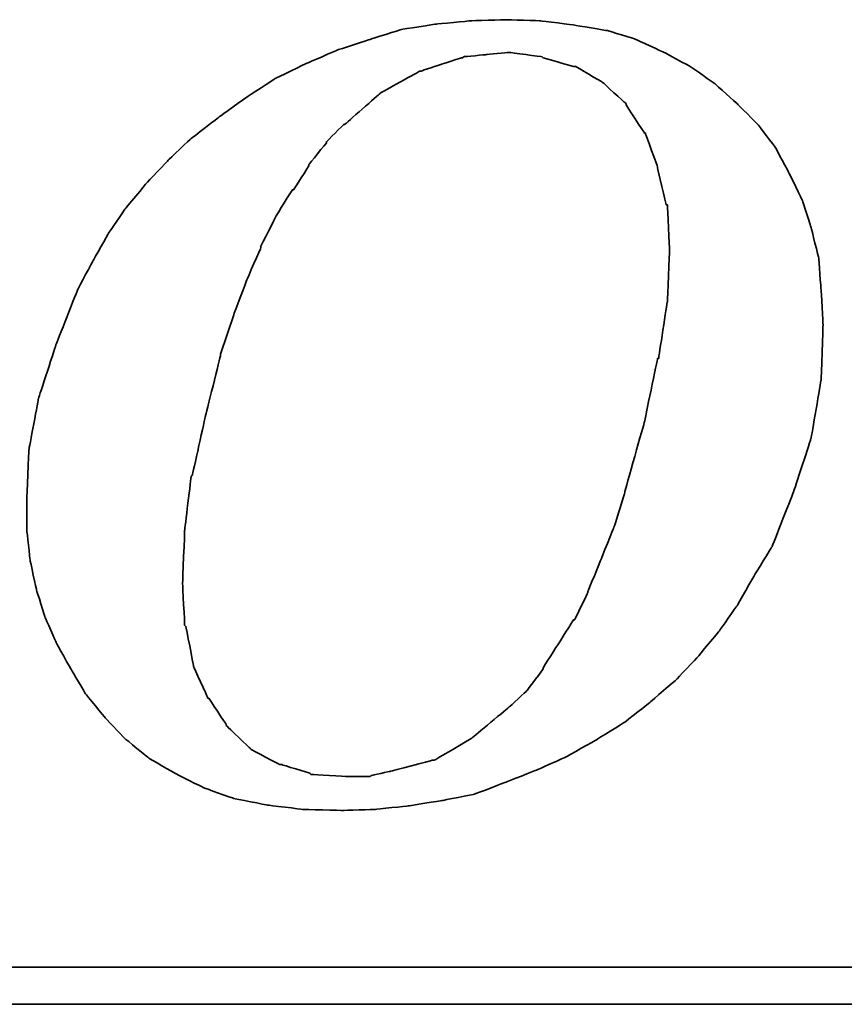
# Model space of a CAD drawing. Header units: millimetres. Extents: x 51 to 427, y -43 to 91.
# Tile 43 of 50: x 317.06 to 319.9, y -5.55 to -2.16. Entities that reach past the tile are written whole.
import ezdxf

# ---------------------------------------------------------------- set-up
doc = ezdxf.new("R2010")
doc.units = ezdxf.units.MM
doc.header["$LTSCALE"] = 0.15
doc.layers.add('DIM', color=4, linetype='CONTINUOUS')
doc.layers.add('layer 1', color=7, linetype='CONTINUOUS')

# ---------------------------------------------------------------- blocks, each defined once
blk = doc.blocks.new('TBI MOTION logo(完整正式版)')
at = {"layer": 'layer 1', "color": 22, "lineweight": 35}
for points, knots in [([(35.79625, -6.98375), (35.79625, -6.98375), (36.23125, -7.43875), (36.23125, -7.43875), (36.23125, -7.43875), (36.23125, -7.43875), (36.75625, -7.87125), (36.75625, -7.87125), (36.75625, -7.87125), (36.75625, -7.87125), (37.33125, -8.20375), (37.33125, -8.20375), (37.33125, -8.20375), (37.33125, -8.20375), (37.95625, -8.51875), (37.95625, -8.51875), (37.95625, -8.51875), (37.95625, -8.51875), (38.62625, -8.75875), (38.62625, -8.75875), (38.62625, -8.75875), (38.62625, -8.75875), (39.37125, -8.90375), (39.37125, -8.90375), (39.37125, -8.90375), (39.37125, -8.90375), (40.14125, -8.99875), (40.14125, -8.99875), (40.14125, -8.99875), (40.14125, -8.99875), (41.02625, -9.02375), (41.02625, -9.02375), (41.02625, -9.02375), (41.02625, -9.02375), (41.74625, -8.99875), (41.74625, -8.99875), (41.74625, -8.99875), (41.74625, -8.99875), (42.46625, -8.92375), (42.46625, -8.92375), (42.46625, -8.92375), (42.46625, -8.92375), (43.21125, -8.80625), (43.21125, -8.80625), (43.21125, -8.80625), (43.21125, -8.80625), (43.93125, -8.66375), (43.93125, -8.66375), (43.93125, -8.66375), (43.93125, -8.66375), (44.62625, -8.39875), (44.62625, -8.39875), (44.62625, -8.39875), (44.62625, -8.39875), (45.29625, -8.13375), (45.29625, -8.13375), (45.29625, -8.13375), (45.29625, -8.13375), (45.94625, -7.84375), (45.94625, -7.84375), (45.94625, -7.84375), (45.94625, -7.84375), (46.61625, -7.46375), (46.61625, -7.46375), (46.61625, -7.46375), (46.61625, -7.46375), (47.24125, -7.07875), (47.24125, -7.07875), (47.24125, -7.07875), (47.24125, -7.07875), (47.81625, -6.62375), (47.81625, -6.62375), (47.81625, -6.62375), (47.81625, -6.62375), (48.36875, -6.14375), (48.36875, -6.14375), (48.36875, -6.14375), (48.36875, -6.14375), (48.84625, -5.64125), (48.84625, -5.64125), (48.84625, -5.64125), (48.84625, -5.64125), (49.32625, -5.06375), (49.32625, -5.06375), (49.32625, -5.06375), (49.32625, -5.06375), (49.71125, -4.51374), (49.71125, -4.51374), (49.71125, -4.51374), (49.71125, -4.51374), (50.09625, -3.83874), (50.09625, -3.83874), (50.09625, -3.83874), (50.09625, -3.83874), (50.48125, -3.21374), (50.48125, -3.21374), (50.48125, -3.21374), (50.48125, -3.21374), (50.96125, -1.99125), (50.96125, -1.99125), (50.96125, -1.99125), (50.96125, -1.99125), (51.34375, -0.81875), (51.34375, -0.81875), (51.34375, -0.81875), (51.34375, -0.81875), (51.56125, 0.45624), (51.56125, 0.45624), (51.56125, 0.45624), (51.56125, 0.45624), (51.60625, 1.67624), (51.60625, 1.67624), (51.60625, 1.67624), (51.60625, 1.67624), (51.56125, 2.44625), (51.56125, 2.44625), (51.56125, 2.44625), (51.56125, 2.44625), (51.51125, 3.14125), (51.51125, 3.14125), (51.51125, 3.14125), (51.51125, 3.14125), (51.34375, 3.81125), (51.34375, 3.81125), (51.34375, 3.81125), (51.34375, 3.81125), (51.15125, 4.41125), (51.15125, 4.41125), (51.15125, 4.41125), (51.15125, 4.41125), (50.86125, 5.01125), (50.86125, 5.01125), (50.86125, 5.01125), (50.86125, 5.01125), (50.55125, 5.58875), (50.55125, 5.58875), (50.55125, 5.58875), (50.55125, 5.58875), (50.16625, 6.09125), (50.16625, 6.09125), (50.16625, 6.09125), (50.16625, 6.09125), (49.71125, 6.54875), (49.71125, 6.54875), (49.71125, 6.54875), (49.71125, 6.54875), (49.23125, 6.98125), (49.23125, 6.98125), (49.23125, 6.98125), (49.23125, 6.98125), (48.67875, 7.36625), (48.67875, 7.36625), (48.67875, 7.36625), (48.67875, 7.36625), (48.10375, 7.67625), (48.10375, 7.67625), (48.10375, 7.67625), (48.10375, 7.67625), (47.48125, 7.96375), (47.48125, 7.96375), (47.48125, 7.96375), (47.48125, 7.96375), (46.85625, 8.15625), (46.85625, 8.15625), (46.85625, 8.15625), (46.85625, 8.15625), (46.13625, 8.27624), (46.13625, 8.27624), (46.13625, 8.27624), (46.13625, 8.27624), (45.39125, 8.37125), (45.39125, 8.37125), (45.39125, 8.37125), (45.39125, 8.37125), (44.62625, 8.39624), (44.62625, 8.39624), (44.62625, 8.39624), (44.62625, 8.39624), (43.83625, 8.37125), (43.83625, 8.37125), (43.83625, 8.37125), (43.83625, 8.37125), (43.09125, 8.30125), (43.09125, 8.30125), (43.09125, 8.30125), (43.09125, 8.30125), (42.32125, 8.18125), (42.32125, 8.18125), (42.32125, 8.18125), (42.32125, 8.18125), (41.62875, 7.96375), (41.62875, 7.96375), (41.62875, 7.96375), (41.62875, 7.96375), (40.90625, 7.72625), (40.90625, 7.72625), (40.90625, 7.72625), (40.90625, 7.72625), (40.23624, 7.43625), (40.23624, 7.43625), (40.23624, 7.43625), (40.23624, 7.43625), (39.54124, 7.10125), (39.54124, 7.10125), (39.54124, 7.10125), (39.54124, 7.10125), (38.91625, 6.69125), (38.91625, 6.69125), (38.91625, 6.69125), (38.91625, 6.69125), (38.31625, 6.26125), (38.31625, 6.26125), (38.31625, 6.26125), (38.31625, 6.26125), (37.69125, 5.78125), (37.69125, 5.78125), (37.69125, 5.78125), (37.69125, 5.78125), (37.18625, 5.30125), (37.18625, 5.30125), (37.18625, 5.30125), (37.18625, 5.30125), (36.70625, 4.79624), (36.70625, 4.79624), (36.70625, 4.79624), (36.70625, 4.79624), (36.23125, 4.22125), (36.23125, 4.22125), (36.23125, 4.22125), (36.23125, 4.22125), (35.87124, 3.69375), (35.87124, 3.69375), (35.87124, 3.69375), (35.87124, 3.69375), (35.53125, 3.09125), (35.53125, 3.09125), (35.53125, 3.09125), (35.53125, 3.09125), (35.19875, 2.47125), (35.19875, 2.47125), (35.19875, 2.47125), (35.19875, 2.47125), (34.71625, 1.24625), (34.71625, 1.24625), (34.71625, 1.24625), (34.71625, 1.24625), (34.33125, 0.06874), (34.33125, 0.06874), (34.33125, 0.06874), (34.33125, 0.06874), (34.11625, -1.07875), (34.11625, -1.07875), (34.11625, -1.07875), (34.11625, -1.07875), (34.07125, -2.15875), (34.07125, -2.15875), (34.07125, -2.15875), (34.07125, -2.15875), (34.07125, -2.85375), (34.07125, -2.85375), (34.07125, -2.85375), (34.07125, -2.85375), (34.14125, -3.50375), (34.14125, -3.50375), (34.14125, -3.50375), (34.14125, -3.50375), (34.28625, -4.17375), (34.28625, -4.17375), (34.28625, -4.17375), (34.28625, -4.17375), (34.47625, -4.77624), (34.47625, -4.77624), (34.47625, -4.77624), (34.47625, -4.77624), (34.71625, -5.32625), (34.71625, -5.32625), (34.71625, -5.32625), (34.71625, -5.32625), (35.05375, -5.92875), (35.05375, -5.92875), (35.05375, -5.92875), (35.05375, -5.92875), (35.36375, -6.45375), (35.36375, -6.45375), (35.36375, -6.45375), (35.36375, -6.45375), (35.79625, -6.98375), (35.79625, -6.98375)], [0, 0, 0, 0, 0.01388889, 0.01388889, 0.01388889, 0.0138889, 0.02777778, 0.02777778, 0.02777778, 0.02777779, 0.04166667, 0.04166667, 0.04166667, 0.04166668, 0.05555556, 0.05555556, 0.05555556, 0.05555557, 0.06944444, 0.06944444, 0.06944444, 0.06944445, 0.08333333, 0.08333333, 0.08333333, 0.08333334, 0.09722222, 0.09722222, 0.09722222, 0.09722223, 0.11111111, 0.11111111, 0.11111111, 0.11111112, 0.125, 0.125, 0.125, 0.12500001, 0.13888889, 0.13888889, 0.13888889, 0.1388889, 0.15277778, 0.15277778, 0.15277778, 0.15277779, 0.16666667, 0.16666667, 0.16666667, 0.16666668, 0.18055556, 0.18055556, 0.18055556, 0.18055557, 0.19444444, 0.19444444, 0.19444444, 0.19444445, 0.20833333, 0.20833333, 0.20833333, 0.20833334, 0.22222222, 0.22222222, 0.22222222, 0.22222223, 0.23611111, 0.23611111, 0.23611111, 0.23611112, 0.25, 0.25, 0.25, 0.25000001, 0.26388889, 0.26388889, 0.26388889, 0.2638889, 0.27777778, 0.27777778, 0.27777778, 0.27777779, 0.29166667, 0.29166667, 0.29166667, 0.29166668, 0.30555556, 0.30555556, 0.30555556, 0.30555557, 0.31944444, 0.31944444, 0.31944444, 0.31944445, 0.33333333, 0.33333333, 0.33333333, 0.33333334, 0.34722222, 0.34722222, 0.34722222, 0.34722223, 0.36111111, 0.36111111, 0.36111111, 0.36111112, 0.375, 0.375, 0.375, 0.37500001, 0.38888889, 0.38888889, 0.38888889, 0.3888889, 0.40277778, 0.40277778, 0.40277778, 0.40277779, 0.41666667, 0.41666667, 0.41666667, 0.41666668, 0.43055556, 0.43055556, 0.43055556, 0.43055557, 0.44444444, 0.44444444, 0.44444444, 0.44444445, 0.45833333, 0.45833333, 0.45833333, 0.45833334, 0.47222222, 0.47222222, 0.47222222, 0.47222223, 0.48611111, 0.48611111, 0.48611111, 0.48611112, 0.5, 0.5, 0.5, 0.50000001, 0.51388889, 0.51388889, 0.51388889, 0.5138889, 0.52777778, 0.52777778, 0.52777778, 0.52777779, 0.54166667, 0.54166667, 0.54166667, 0.54166668, 0.55555556, 0.55555556, 0.55555556, 0.55555557, 0.56944444, 0.56944444, 0.56944444, 0.56944445, 0.58333333, 0.58333333, 0.58333333, 0.58333334, 0.59722222, 0.59722222, 0.59722222, 0.59722223, 0.61111111, 0.61111111, 0.61111111, 0.61111112, 0.625, 0.625, 0.625, 0.62500001, 0.63888889, 0.63888889, 0.63888889, 0.6388889, 0.65277778, 0.65277778, 0.65277778, 0.65277779, 0.66666667, 0.66666667, 0.66666667, 0.66666668, 0.68055556, 0.68055556, 0.68055556, 0.68055557, 0.69444444, 0.69444444, 0.69444444, 0.69444445, 0.70833333, 0.70833333, 0.70833333, 0.70833334, 0.72222222, 0.72222222, 0.72222222, 0.72222223, 0.73611111, 0.73611111, 0.73611111, 0.73611112, 0.75, 0.75, 0.75, 0.75000001, 0.76388889, 0.76388889, 0.76388889, 0.7638889, 0.77777778, 0.77777778, 0.77777778, 0.77777779, 0.79166667, 0.79166667, 0.79166667, 0.79166668, 0.80555556, 0.80555556, 0.80555556, 0.80555557, 0.81944444, 0.81944444, 0.81944444, 0.81944445, 0.83333333, 0.83333333, 0.83333333, 0.83333334, 0.84722222, 0.84722222, 0.84722222, 0.84722223, 0.86111111, 0.86111111, 0.86111111, 0.86111112, 0.875, 0.875, 0.875, 0.87500001, 0.88888889, 0.88888889, 0.88888889, 0.8888889, 0.90277778, 0.90277778, 0.90277778, 0.90277779, 0.91666667, 0.91666667, 0.91666667, 0.91666668, 0.93055556, 0.93055556, 0.93055556, 0.93055557, 0.94444444, 0.94444444, 0.94444444, 0.94444445, 0.95833333, 0.95833333, 0.95833333, 0.95833334, 0.97222222, 0.97222222, 0.97222222, 0.97222223, 0.98611111, 0.98611111, 0.98611111, 0.98611112, 1, 1, 1, 1]), ([(38.33875, 1.03124), (38.33875, 1.03124), (38.62625, 1.89625), (38.62625, 1.89625), (38.62625, 1.89625), (38.62625, 1.89625), (38.91625, 2.66375), (38.91625, 2.66375), (38.91625, 2.66375), (38.91625, 2.66375), (39.22625, 3.38125), (39.22625, 3.38125), (39.22625, 3.38125), (39.22625, 3.38125), (39.22625, 3.40624), (39.22625, 3.40624), (39.22625, 3.40624), (39.22625, 3.40624), (39.56124, 4.07624), (39.56124, 4.07624), (39.56124, 4.07624), (39.56124, 4.07624), (39.92125, 4.65125), (39.92125, 4.65125), (39.92125, 4.65125), (39.92125, 4.65125), (39.94625, 4.65125), (39.94625, 4.65125), (39.94625, 4.65125), (39.94625, 4.65125), (40.28125, 5.17875), (40.28125, 5.17875), (40.28125, 5.17875), (40.28125, 5.17875), (40.28125, 5.20375), (40.28125, 5.20375), (40.28125, 5.20375), (40.28125, 5.20375), (40.66875, 5.68625), (40.66875, 5.68625), (40.66875, 5.68625), (40.66875, 5.68625), (40.66875, 5.70625), (40.66875, 5.70625), (40.66875, 5.70625), (40.66875, 5.70625), (41.05124, 6.09125), (41.05124, 6.09125), (41.05124, 6.09125), (41.05124, 6.09125), (41.07625, 6.09125), (41.07625, 6.09125), (41.07625, 6.09125), (41.07625, 6.09125), (41.84125, 6.76625), (41.84125, 6.76625), (41.84125, 6.76625), (41.84125, 6.76625), (41.86625, 6.78625), (41.86625, 6.78625), (41.86625, 6.78625), (41.86625, 6.78625), (42.73125, 7.26624), (42.73125, 7.26624), (42.73125, 7.26624), (42.73125, 7.26624), (42.75625, 7.26624), (42.75625, 7.26624), (42.75625, 7.26624), (42.75625, 7.26624), (43.18625, 7.41125), (43.18625, 7.41125), (43.18625, 7.41125), (43.18625, 7.41125), (43.64125, 7.55625), (43.64125, 7.55625), (43.64125, 7.55625), (43.64125, 7.55625), (43.66625, 7.55625), (43.66625, 7.55625), (43.66625, 7.55625), (43.66625, 7.55625), (43.69125, 7.58124), (43.69125, 7.58124), (43.69125, 7.58124), (43.69125, 7.58124), (44.19125, 7.62625), (44.19125, 7.62625), (44.19125, 7.62625), (44.19125, 7.62625), (44.67125, 7.67625), (44.67125, 7.67625), (44.67125, 7.67625), (44.67125, 7.67625), (44.69625, 7.67625), (44.69625, 7.67625), (44.69625, 7.67625), (44.69625, 7.67625), (45.41875, 7.58124), (45.41875, 7.58124), (45.41875, 7.58124), (45.41875, 7.58124), (45.44125, 7.55625), (45.44125, 7.55625), (45.44125, 7.55625), (45.44125, 7.55625), (46.11125, 7.36625), (46.11125, 7.36625), (46.11125, 7.36625), (46.11125, 7.36625), (46.13625, 7.36625), (46.13625, 7.36625), (46.13625, 7.36625), (46.13625, 7.36625), (46.15875, 7.36625), (46.15875, 7.36625), (46.15875, 7.36625), (46.15875, 7.36625), (46.73625, 7.02624), (46.73625, 7.02624), (46.73625, 7.02624), (46.73625, 7.02624), (46.76125, 7.00624), (46.76125, 7.00624), (46.76125, 7.00624), (46.76125, 7.00624), (47.24125, 6.57124), (47.24125, 6.57124), (47.24125, 6.57124), (47.24125, 6.57124), (47.26625, 6.54875), (47.26625, 6.54875), (47.26625, 6.54875), (47.26625, 6.54875), (47.26625, 6.52375), (47.26625, 6.52375), (47.26625, 6.52375), (47.26625, 6.52375), (47.67375, 5.89875), (47.67375, 5.89875), (47.67375, 5.89875), (47.67375, 5.89875), (47.69625, 5.89875), (47.69625, 5.89875), (47.69625, 5.89875), (47.69625, 5.89875), (47.69625, 5.87625), (47.69625, 5.87625), (47.69625, 5.87625), (47.69625, 5.87625), (47.96125, 5.15625), (47.96125, 5.15625), (47.96125, 5.15625), (47.96125, 5.15625), (47.96125, 5.13125), (47.96125, 5.13125), (47.96125, 5.13125), (47.96125, 5.13125), (48.15125, 4.31875), (48.15125, 4.31875), (48.15125, 4.31875), (48.15125, 4.31875), (48.17625, 4.31875), (48.17625, 4.31875), (48.17625, 4.31875), (48.17625, 4.31875), (48.17625, 4.29125), (48.17625, 4.29125), (48.17625, 4.29125), (48.17625, 4.29125), (48.22625, 3.33125), (48.22625, 3.33125), (48.22625, 3.33125), (48.22625, 3.33125), (48.22625, 3.30875), (48.22625, 3.30875), (48.22625, 3.30875), (48.22625, 3.30875), (48.17625, 2.20624), (48.17625, 2.20624), (48.17625, 2.20624), (48.17625, 2.20624), (48.17625, 2.18124), (48.17625, 2.18124), (48.17625, 2.18124), (48.17625, 2.18124), (47.98375, 0.93624), (47.98375, 0.93624), (47.98375, 0.93624), (47.98375, 0.93624), (47.96125, 0.93624), (47.96125, 0.93624), (47.96125, 0.93624), (47.96125, 0.93624), (47.67375, -0.45874), (47.67375, -0.45874), (47.67375, -0.45874), (47.67375, -0.45874), (47.24125, -1.99125), (47.24125, -1.99125), (47.24125, -1.99125), (47.24125, -1.99125), (47.24125, -2.01874), (47.24125, -2.01874), (47.24125, -2.01874), (47.24125, -2.01874), (47.00125, -2.78375), (47.00125, -2.78375), (47.00125, -2.78375), (47.00125, -2.78375), (46.71125, -3.50375), (46.71125, -3.50375), (46.71125, -3.50375), (46.71125, -3.50375), (46.42625, -4.19875), (46.42625, -4.19875), (46.42625, -4.19875), (46.42625, -4.19875), (46.42625, -4.22375), (46.42625, -4.22375), (46.42625, -4.22375), (46.42625, -4.22375), (46.13625, -4.82374), (46.13625, -4.82374), (46.13625, -4.82374), (46.13625, -4.82374), (46.11125, -4.82374), (46.11125, -4.82374), (46.11125, -4.82374), (46.11125, -4.82374), (45.77625, -5.35125), (45.77625, -5.35125), (45.77625, -5.35125), (45.77625, -5.35125), (45.44125, -5.87875), (45.44125, -5.87875), (45.44125, -5.87875), (45.44125, -5.87875), (45.44125, -5.90375), (45.44125, -5.90375), (45.44125, -5.90375), (45.44125, -5.90375), (45.10625, -6.35875), (45.10625, -6.35875), (45.10625, -6.35875), (45.10625, -6.35875), (45.08125, -6.38375), (45.08125, -6.38375), (45.08125, -6.38375), (45.08125, -6.38375), (44.69625, -6.74375), (44.69625, -6.74375), (44.69625, -6.74375), (44.69625, -6.74375), (43.88375, -7.41625), (43.88375, -7.41625), (43.88375, -7.41625), (43.88375, -7.41625), (43.85625, -7.43875), (43.85625, -7.43875), (43.85625, -7.43875), (43.85625, -7.43875), (43.04125, -7.91875), (43.04125, -7.91875), (43.04125, -7.91875), (43.04125, -7.91875), (43.01625, -7.91875), (43.01625, -7.91875), (43.01625, -7.91875), (43.01625, -7.91875), (42.99625, -7.91875), (42.99625, -7.91875), (42.99625, -7.91875), (42.99625, -7.91875), (42.08125, -8.15875), (42.08125, -8.15875), (42.08125, -8.15875), (42.08125, -8.15875), (41.65125, -8.25625), (41.65125, -8.25625), (41.65125, -8.25625), (41.65125, -8.25625), (41.62875, -8.27875), (41.62875, -8.27875), (41.62875, -8.27875), (41.62875, -8.27875), (41.60125, -8.27875), (41.60125, -8.27875), (41.60125, -8.27875), (41.60125, -8.27875), (41.12125, -8.27875), (41.12125, -8.27875), (41.12125, -8.27875), (41.12125, -8.27875), (40.35624, -8.23125), (40.35624, -8.23125), (40.35624, -8.23125), (40.35624, -8.23125), (40.33125, -8.23125), (40.33125, -8.23125), (40.33125, -8.23125), (40.33125, -8.23125), (40.30625, -8.20375), (40.30625, -8.20375), (40.30625, -8.20375), (40.30625, -8.20375), (39.68375, -8.01375), (39.68375, -8.01375), (39.68375, -8.01375), (39.68375, -8.01375), (39.66124, -8.01375), (39.66124, -8.01375), (39.66124, -8.01375), (39.66124, -8.01375), (39.63625, -8.01375), (39.63625, -8.01375), (39.63625, -8.01375), (39.63625, -8.01375), (39.01125, -7.67875), (39.01125, -7.67875), (39.01125, -7.67875), (39.01125, -7.67875), (38.98875, -7.65375), (38.98875, -7.65375), (38.98875, -7.65375), (38.98875, -7.65375), (38.48625, -7.17375), (38.48625, -7.17375), (38.48625, -7.17375), (38.48625, -7.17375), (38.45875, -7.14875), (38.45875, -7.14875), (38.45875, -7.14875), (38.45875, -7.14875), (38.45875, -7.12875), (38.45875, -7.12875), (38.45875, -7.12875), (38.45875, -7.12875), (38.07625, -6.54875), (38.07625, -6.54875), (38.07625, -6.54875), (38.07625, -6.54875), (38.05125, -6.54875), (38.05125, -6.54875), (38.05125, -6.54875), (38.05125, -6.54875), (38.05125, -6.52875), (38.05125, -6.52875), (38.05125, -6.52875), (38.05125, -6.52875), (37.74125, -5.85375), (37.74125, -5.85375), (37.74125, -5.85375), (37.74125, -5.85375), (37.74125, -5.82875), (37.74125, -5.82875), (37.74125, -5.82875), (37.74125, -5.82875), (37.57375, -4.96875), (37.57375, -4.96875), (37.57375, -4.96875), (37.57375, -4.96875), (37.54625, -4.94375), (37.54625, -4.94375), (37.54625, -4.94375), (37.54625, -4.94375), (37.50125, -4.03375), (37.50125, -4.03375), (37.50125, -4.03375), (37.50125, -4.03375), (37.50125, -4.00875), (37.50125, -4.00875), (37.50125, -4.00875), (37.50125, -4.00875), (37.54625, -2.85375), (37.54625, -2.85375), (37.54625, -2.85375), (37.54625, -2.85375), (37.69125, -1.65875), (37.69125, -1.65875), (37.69125, -1.65875), (37.69125, -1.65875), (37.71624, -1.63375), (37.71624, -1.63375), (37.71624, -1.63375), (37.71624, -1.63375), (38.00375, -0.33875), (38.00375, -0.33875), (38.00375, -0.33875), (38.00375, -0.33875), (38.33875, 1.00624), (38.33875, 1.00624), (38.33875, 1.00624), (38.33875, 1.00624), (38.33875, 1.03124), (38.33875, 1.03124)], [0, 0, 0, 0, 0.01010101, 0.01010101, 0.01010101, 0.01010102, 0.02020202, 0.02020202, 0.02020202, 0.02020203, 0.03030303, 0.03030303, 0.03030303, 0.03030304, 0.04040404, 0.04040404, 0.04040404, 0.04040405, 0.05050505, 0.05050505, 0.05050505, 0.05050506, 0.06060606, 0.06060606, 0.06060606, 0.06060607, 0.07070707, 0.07070707, 0.07070707, 0.07070708, 0.08080808, 0.08080808, 0.08080808, 0.08080809, 0.09090909, 0.09090909, 0.09090909, 0.0909091, 0.1010101, 0.1010101, 0.1010101, 0.10101011, 0.11111111, 0.11111111, 0.11111111, 0.11111112, 0.12121212, 0.12121212, 0.12121212, 0.12121213, 0.13131313, 0.13131313, 0.13131313, 0.13131314, 0.14141414, 0.14141414, 0.14141414, 0.14141415, 0.15151515, 0.15151515, 0.15151515, 0.15151516, 0.16161616, 0.16161616, 0.16161616, 0.16161617, 0.17171717, 0.17171717, 0.17171717, 0.17171718, 0.18181818, 0.18181818, 0.18181818, 0.18181819, 0.19191919, 0.19191919, 0.19191919, 0.1919192, 0.2020202, 0.2020202, 0.2020202, 0.20202021, 0.21212121, 0.21212121, 0.21212121, 0.21212122, 0.22222222, 0.22222222, 0.22222222, 0.22222223, 0.23232323, 0.23232323, 0.23232323, 0.23232324, 0.24242424, 0.24242424, 0.24242424, 0.24242425, 0.25252525, 0.25252525, 0.25252525, 0.25252526, 0.26262626, 0.26262626, 0.26262626, 0.26262627, 0.27272727, 0.27272727, 0.27272727, 0.27272728, 0.28282828, 0.28282828, 0.28282828, 0.28282829, 0.29292929, 0.29292929, 0.29292929, 0.2929293, 0.3030303, 0.3030303, 0.3030303, 0.30303031, 0.31313131, 0.31313131, 0.31313131, 0.31313132, 0.32323232, 0.32323232, 0.32323232, 0.32323233, 0.33333333, 0.33333333, 0.33333333, 0.33333334, 0.34343434, 0.34343434, 0.34343434, 0.34343435, 0.35353535, 0.35353535, 0.35353535, 0.35353536, 0.36363636, 0.36363636, 0.36363636, 0.36363637, 0.37373737, 0.37373737, 0.37373737, 0.37373738, 0.38383838, 0.38383838, 0.38383838, 0.38383839, 0.39393939, 0.39393939, 0.39393939, 0.3939394, 0.4040404, 0.4040404, 0.4040404, 0.40404041, 0.41414141, 0.41414141, 0.41414141, 0.41414142, 0.42424242, 0.42424242, 0.42424242, 0.42424243, 0.43434343, 0.43434343, 0.43434343, 0.43434344, 0.44444444, 0.44444444, 0.44444444, 0.44444445, 0.45454545, 0.45454545, 0.45454545, 0.45454546, 0.46464646, 0.46464646, 0.46464646, 0.46464647, 0.47474747, 0.47474747, 0.47474747, 0.47474748, 0.48484848, 0.48484848, 0.48484848, 0.48484849, 0.49494949, 0.49494949, 0.49494949, 0.4949495, 0.50505051, 0.50505051, 0.50505051, 0.50505052, 0.51515152, 0.51515152, 0.51515152, 0.51515153, 0.52525253, 0.52525253, 0.52525253, 0.52525254, 0.53535354, 0.53535354, 0.53535354, 0.53535355, 0.54545455, 0.54545455, 0.54545455, 0.54545456, 0.55555556, 0.55555556, 0.55555556, 0.55555557, 0.56565657, 0.56565657, 0.56565657, 0.56565658, 0.57575758, 0.57575758, 0.57575758, 0.57575759, 0.58585859, 0.58585859, 0.58585859, 0.5858586, 0.5959596, 0.5959596, 0.5959596, 0.59595961, 0.60606061, 0.60606061, 0.60606061, 0.60606062, 0.61616162, 0.61616162, 0.61616162, 0.61616163, 0.62626263, 0.62626263, 0.62626263, 0.62626264, 0.63636364, 0.63636364, 0.63636364, 0.63636365, 0.64646465, 0.64646465, 0.64646465, 0.64646466, 0.65656566, 0.65656566, 0.65656566, 0.65656567, 0.66666667, 0.66666667, 0.66666667, 0.66666668, 0.67676768, 0.67676768, 0.67676768, 0.67676769, 0.68686869, 0.68686869, 0.68686869, 0.6868687, 0.6969697, 0.6969697, 0.6969697, 0.69696971, 0.70707071, 0.70707071, 0.70707071, 0.70707072, 0.71717172, 0.71717172, 0.71717172, 0.71717173, 0.72727273, 0.72727273, 0.72727273, 0.72727274, 0.73737374, 0.73737374, 0.73737374, 0.73737375, 0.74747475, 0.74747475, 0.74747475, 0.74747476, 0.75757576, 0.75757576, 0.75757576, 0.75757577, 0.76767677, 0.76767677, 0.76767677, 0.76767678, 0.77777778, 0.77777778, 0.77777778, 0.77777779, 0.78787879, 0.78787879, 0.78787879, 0.7878788, 0.7979798, 0.7979798, 0.7979798, 0.79797981, 0.80808081, 0.80808081, 0.80808081, 0.80808082, 0.81818182, 0.81818182, 0.81818182, 0.81818183, 0.82828283, 0.82828283, 0.82828283, 0.82828284, 0.83838384, 0.83838384, 0.83838384, 0.83838385, 0.84848485, 0.84848485, 0.84848485, 0.84848486, 0.85858586, 0.85858586, 0.85858586, 0.85858587, 0.86868687, 0.86868687, 0.86868687, 0.86868688, 0.87878788, 0.87878788, 0.87878788, 0.87878789, 0.88888889, 0.88888889, 0.88888889, 0.8888889, 0.8989899, 0.8989899, 0.8989899, 0.89898991, 0.90909091, 0.90909091, 0.90909091, 0.90909092, 0.91919192, 0.91919192, 0.91919192, 0.91919193, 0.92929293, 0.92929293, 0.92929293, 0.92929294, 0.93939394, 0.93939394, 0.93939394, 0.93939395, 0.94949495, 0.94949495, 0.94949495, 0.94949496, 0.95959596, 0.95959596, 0.95959596, 0.95959597, 0.96969697, 0.96969697, 0.96969697, 0.96969698, 0.97979798, 0.97979798, 0.97979798, 0.97979799, 0.98989899, 0.98989899, 0.98989899, 0.989899, 1, 1, 1, 1]), ([(75.90875, -9.47875), (75.90875, -9.47875), (75.90875, -12.28625), (75.90875, -12.28625), (75.90875, -12.28625), (75.90875, -12.28625), (75.90875, -12.47875), (75.90875, -12.47875), (75.90875, -12.47875), (75.90875, -12.47875), (75.71625, -12.47875), (75.71625, -12.47875), (75.71625, -12.47875), (75.71625, -12.47875), (-88.32875, -12.47875), (-88.32875, -12.47875), (-88.32875, -12.47875), (-88.32875, -12.47875), (-88.32875, -13.29375), (-88.32875, -13.29375), (-88.32875, -13.29375), (-88.32875, -13.29375), (82.89125, -13.29375), (82.89125, -13.29375), (82.89125, -13.29375), (82.89125, -13.29375), (75.90875, -9.47875), (75.90875, -9.47875)], [0, 0, 0, 0, 0.14285714, 0.14285714, 0.14285714, 0.14285715, 0.28571429, 0.28571429, 0.28571429, 0.2857143, 0.42857143, 0.42857143, 0.42857143, 0.42857144, 0.57142857, 0.57142857, 0.57142857, 0.57142858, 0.71428571, 0.71428571, 0.71428571, 0.71428572, 0.85714286, 0.85714286, 0.85714286, 0.85714287, 1, 1, 1, 1])]:
    blk.add_open_spline(points, degree=3, knots=knots, dxfattribs=at)

msp = doc.modelspace()

# ---------------------------------------------------------------- block references
at = {"layer": 'DIM', "color": 0, "xscale": 0.1563722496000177, "yscale": 0.1563722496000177, "zscale": 0.1563722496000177}
msp.add_blockref('TBI MOTION logo(完整正式版)', (311.7602, -3.4731), dxfattribs=at)

doc.saveas('drawing.dxf')
